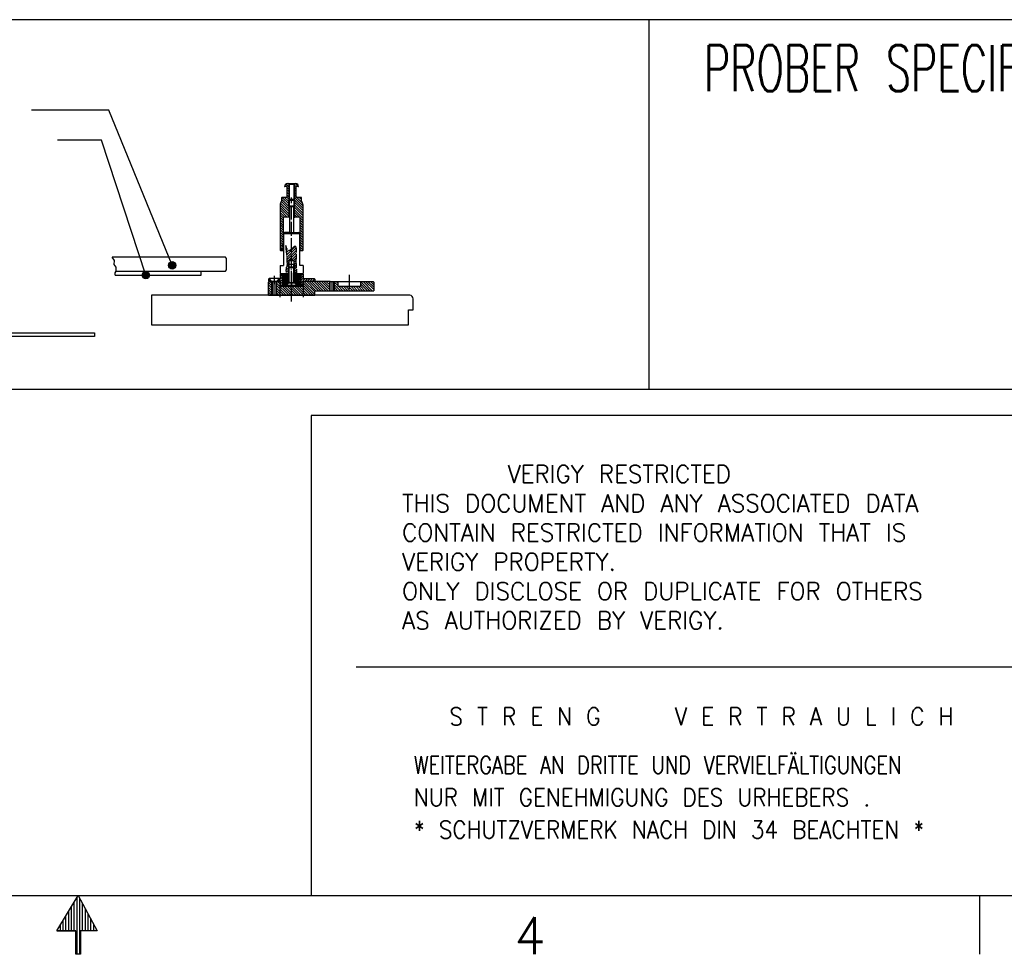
# Model space of a CAD drawing. Extents: x -1763 to 4575, y -3429 to 1051.
# Tile 71 of 193: x 1356 to 2207, y -3429 to -2620. Entities that reach past the tile are written whole.
import ezdxf

# ---------------------------------------------------------------- set-up
doc = ezdxf.new("R2010")
doc.units = 0
doc.linetypes.add('DOT_CENTER', pattern=[14, 12, -1, 0, -1])
doc.layers.get('0').update_dxf_attribs({"linetype": 'CONTINUOUS'})
doc.layers.add('08', color=7, linetype='CONTINUOUS')
doc.layers.add('1', color=7, linetype='CONTINUOUS')
doc.styles.add('CONVERTER_1', font='txt.shx', dxfattribs={"width": 0.81})
doc.styles.add('CONVERTER_11', font='txt.shx', dxfattribs={"width": 0.97875})
doc.styles.add('CONVERTER_2', font='txt.shx', dxfattribs={"width": 0.63})
doc.styles.add('CONVERTER_5', font='txt.shx', dxfattribs={"width": 0.963})
doc.styles.add('CONVERTER_6', font='txt.shx', dxfattribs={"width": 0.9})
doc.dimstyles.get("Standard").update_dxf_attribs({"dimtxt": 0.18, "dimasz": 0.18, "dimexe": 0.18, "dimexo": 0.0625, "dimgap": 0.09, "dimtad": 0, "dimtih": 1, "dimtoh": 1, "dimdec": 4, "dimzin": 0, "dimtxsty": 'STANDARD', "dimcen": 0.09, "dimazin": 3, "dimtfac": 1, "dimtdec": 4, "dimtofl": 0, "dimtmove": 0, "dimatfit": 3, "dimtolj": 1, "dimtzin": 0})
pattern_1 = [(135, (-2.0616, 13.2155), (-1.0606602, -1.0606602), [])]
pattern_2 = [(135, (0, 400), (-1.0606602, -1.0606602), [])]
pattern_3 = [(45, (-281.806, 299.6412), (-1.0606602, 1.0606602), [])]
pattern_4 = [(45, (35.6448, 151.788), (-1.0606602, 1.0606602), [])]
pattern_5 = [(45, (-131.211, 280.6721), (-0.70710678, 0.70710678), [])]
pattern_6 = [(45, (0, 400), (-0.56568542, 0.56568542), [])]
pattern_7 = [(135, (0, 400), (-0.70710678, -0.70710678), [])]

# ---------------------------------------------------------------- blocks, each defined once
blk = doc.blocks.new('SV__433', base_point=(1645.94, -2829.78))
at = {"layer": '1', "linetype": 'CONTINUOUS'}
h = blk.add_hatch(dxfattribs=at)
h.set_pattern_fill('USER', color=4, scale=1.5, angle=135, pattern_type=0)
h.set_pattern_definition(pattern_1)
h.paths.add_polyline_path([(1574.29, -2846.54), (1571.44, -2846.54), (1570.94, -2847.04), (1570.94, -2858.54), (1574.29, -2858.54)])
h = blk.add_hatch(dxfattribs=at)
h.set_pattern_fill('USER', color=4, scale=1.5, angle=135, pattern_type=0)
h.set_pattern_definition(pattern_1)
h.paths.add_polyline_path([(1624.29, -2846.54), (1600.94, -2846.54), (1600.94, -2850.74), (1580.94, -2850.74), (1580.94, -2846.54), (1577.59, -2846.54), (1577.59, -2858.54), (1610.94, -2858.54), (1610.94, -2854.54), (1624.29, -2854.54)])
h = blk.add_hatch(dxfattribs=at)
h.set_pattern_fill('USER', color=4, scale=1.5, angle=135, pattern_type=0)
h.set_pattern_definition(pattern_1)
h.paths.add_polyline_path([(1627.59, -2854.54), (1661.94, -2854.54), (1661.94, -2847.04), (1661.44, -2846.54), (1650.94, -2846.54), (1650.94, -2850.74), (1630.94, -2850.74), (1630.94, -2846.54), (1627.59, -2846.54)])
at = {"layer": '1', "color": 4, "linetype": 'DOT_CENTER'}
for p, q in [((1590.94, -2863.84), (1590.94, -2840.45)), ((1640.94, -2852.84), (1640.94, -2840.45)), ((1575.94, -2858.99), (1575.94, -2846.16)), ((1580.94, -2860.17), (1580.94, -2845.3)), ((1600.94, -2845.3), (1600.94, -2860.17)), ((1625.94, -2854.99), (1625.94, -2846.16))]:
    blk.add_line(p, q, dxfattribs=at)
at = {"layer": '1', "color": 4, "linetype": 'CONTINUOUS'}
for p, q in [((1570.94, -2847.04), (1571.44, -2846.54)), ((1570.94, -2858.54), (1570.94, -2847.04)), ((1574.29, -2846.54), (1571.44, -2846.54)), ((1573.94, -2858.54), (1573.94, -2846.54)), ((1574.29, -2858.54), (1574.29, -2846.54)), ((1577.59, -2846.54), (1574.29, -2846.54)), ((1577.59, -2858.54), (1577.59, -2846.54)), ((1580.94, -2846.54), (1577.59, -2846.54)), ((1577.94, -2858.54), (1577.94, -2846.54)), ((1580.94, -2846.54), (1580.94, -2850.74)), ((1580.94, -2850.74), (1600.94, -2850.74)), ((1624.29, -2846.54), (1600.94, -2846.54)), ((1600.94, -2850.74), (1600.94, -2846.54)), ((1623.94, -2854.54), (1623.94, -2846.54)), ((1624.29, -2846.54), (1627.59, -2846.54)), ((1624.29, -2854.54), (1624.29, -2846.54)), ((1627.59, -2846.54), (1630.94, -2846.54)), ((1627.59, -2854.54), (1627.59, -2846.54)), ((1627.94, -2854.54), (1627.94, -2846.54)), ((1630.94, -2846.54), (1630.94, -2850.74)), ((1630.94, -2846.54), (1650.94, -2846.54)), ((1630.94, -2850.74), (1650.94, -2850.74)), ((1650.94, -2850.74), (1650.94, -2846.54)), ((1650.94, -2846.54), (1661.44, -2846.54)), ((1661.44, -2846.54), (1661.94, -2847.04)), ((1661.94, -2847.04), (1661.94, -2854.54)), ((1570.94, -2858.54), (1574.29, -2858.54)), ((1574.29, -2858.54), (1577.59, -2858.54)), ((1577.59, -2858.54), (1610.94, -2858.54)), ((1610.94, -2854.54), (1624.29, -2854.54)), ((1610.94, -2858.54), (1610.94, -2854.54)), ((1624.29, -2854.54), (1627.59, -2854.54)), ((1627.59, -2854.54), (1661.94, -2854.54))]:
    blk.add_line(p, q, dxfattribs=at)
blk = doc.blocks.new('SV__435', base_point=(1612.06, -2819.28))
at = {"layer": '1', "linetype": 'CONTINUOUS'}
h = blk.add_hatch(dxfattribs=at)
h.set_pattern_fill('USER', color=3, scale=1.5, angle=135, pattern_type=0)
h.set_pattern_definition(pattern_2)
edge = h.paths.add_edge_path()
edge.add_line((1586.84, -2773.77), (1582.84, -2773.77))
edge.add_arc((1582.84, -2774.27), 0.5, 90, 180)
edge.add_line((1582.34, -2774.27), (1582.34, -2777.14))
edge.add_line((1582.34, -2777.14), (1581.74, -2778.17))
edge.add_arc((1586.94, -2781.17), 6, 150, 180)
edge.add_line((1580.94, -2781.17), (1580.94, -2819.57))
edge.add_line((1580.94, -2819.57), (1581.24, -2819.87))
edge.add_line((1581.24, -2819.87), (1583.64, -2819.87))
edge.add_line((1583.64, -2819.87), (1583.94, -2819.57))
edge.add_line((1583.94, -2819.57), (1583.94, -2790.97))
edge.add_line((1583.94, -2790.97), (1588.44, -2790.97))
edge.add_line((1588.44, -2790.97), (1588.44, -2761.87))
edge.add_line((1588.44, -2761.87), (1588.34, -2761.77))
edge.add_line((1588.34, -2761.77), (1587.44, -2761.77))
edge.add_arc((1587.44, -2764.27), 2.5, 90, 180)
edge.add_line((1584.94, -2764.27), (1585.14, -2764.47))
edge.add_line((1585.14, -2764.47), (1586.94, -2764.47))
edge.add_line((1586.94, -2764.47), (1586.94, -2773.77))
edge.add_line((1586.94, -2773.77), (1586.84, -2773.77))
h = blk.add_hatch(dxfattribs=at)
h.set_pattern_fill('USER', color=3, scale=1.5, angle=45, pattern_type=0)
h.set_pattern_definition(pattern_3)
h.paths.add_polyline_path([(1588.84, -2762.27), (1588.84, -2790.97), (1588.44, -2790.97), (1588.44, -2761.87)])
h = blk.add_hatch(dxfattribs=at)
h.set_pattern_fill('USER', color=3, scale=1.5, angle=45, pattern_type=0)
h.set_pattern_definition(pattern_3)
h.paths.add_polyline_path([(1593.04, -2762.27), (1593.04, -2790.97), (1593.44, -2790.97), (1593.44, -2761.87)])
h = blk.add_hatch(dxfattribs=at)
h.set_pattern_fill('USER', color=3, scale=1.5, angle=135, pattern_type=0)
h.set_pattern_definition(pattern_2)
edge = h.paths.add_edge_path()
edge.add_line((1595.04, -2773.77), (1599.04, -2773.77))
edge.add_arc((1599.04, -2774.27), 0.5, 360, 450, ccw=False)
edge.add_line((1599.54, -2774.27), (1599.54, -2777.14))
edge.add_line((1599.54, -2777.14), (1600.13, -2778.17))
edge.add_arc((1594.94, -2781.17), 6, 360, 390, ccw=False)
edge.add_line((1600.94, -2781.17), (1600.94, -2819.57))
edge.add_line((1600.94, -2819.57), (1600.64, -2819.87))
edge.add_line((1600.64, -2819.87), (1598.24, -2819.87))
edge.add_line((1598.24, -2819.87), (1597.94, -2819.57))
edge.add_line((1597.94, -2819.57), (1597.94, -2790.97))
edge.add_line((1597.94, -2790.97), (1593.44, -2790.97))
edge.add_line((1593.44, -2790.97), (1593.44, -2761.87))
edge.add_line((1593.44, -2761.87), (1593.54, -2761.77))
edge.add_line((1593.54, -2761.77), (1594.44, -2761.77))
edge.add_arc((1594.44, -2764.27), 2.5, 360, 450, ccw=False)
edge.add_line((1596.94, -2764.27), (1596.74, -2764.47))
edge.add_line((1596.74, -2764.47), (1594.94, -2764.47))
edge.add_line((1594.94, -2764.47), (1594.94, -2773.77))
edge.add_line((1594.94, -2773.77), (1595.04, -2773.77))
at = {"layer": '1', "color": 3, "linetype": 'CONTINUOUS'}
for p, q in [((1584.94, -2764.27), (1584.94, -2764.27)), ((1584.94, -2764.27), (1585.14, -2764.47)), ((1584.94, -2764.27), (1584.94, -2764.27)), ((1586.94, -2764.47), (1585.14, -2764.47)), ((1586.94, -2764.47), (1586.94, -2773.77)), ((1587.44, -2761.77), (1588.34, -2761.77)), ((1588.34, -2761.77), (1590.94, -2761.77)), ((1588.34, -2761.77), (1588.44, -2761.87)), ((1588.44, -2761.87), (1588.44, -2790.97)), ((1588.44, -2761.87), (1588.84, -2762.27)), ((1588.84, -2762.27), (1588.84, -2790.97)), ((1588.84, -2762.27), (1590.94, -2762.27)), ((1590.94, -2761.77), (1593.54, -2761.77)), ((1590.94, -2762.27), (1593.04, -2762.27)), ((1593.04, -2762.27), (1593.44, -2761.87)), ((1593.04, -2790.97), (1593.04, -2762.27)), ((1593.44, -2761.87), (1593.54, -2761.77)), ((1593.44, -2790.97), (1593.44, -2761.87)), ((1593.54, -2761.77), (1594.44, -2761.77)), ((1594.94, -2773.77), (1594.94, -2764.47)), ((1596.74, -2764.47), (1594.94, -2764.47)), ((1596.74, -2764.47), (1596.94, -2764.27)), ((1596.94, -2764.27), (1596.94, -2764.27)), ((1596.94, -2764.27), (1596.94, -2764.27)), ((1582.34, -2774.27), (1582.34, -2777.14)), ((1586.84, -2773.77), (1582.84, -2773.77)), ((1586.94, -2773.77), (1586.84, -2773.77)), ((1586.94, -2773.77), (1586.94, -2773.77)), ((1586.94, -2773.77), (1586.94, -2773.77)), ((1586.94, -2773.77), (1586.94, -2773.77)), ((1586.94, -2773.77), (1586.94, -2773.77)), ((1594.94, -2773.77), (1594.94, -2773.77)), ((1594.94, -2773.77), (1594.94, -2773.77)), ((1594.94, -2773.77), (1594.94, -2773.77)), ((1594.94, -2773.77), (1594.94, -2773.77)), ((1595.04, -2773.77), (1594.94, -2773.77)), ((1599.04, -2773.77), (1595.04, -2773.77)), ((1599.54, -2777.14), (1599.54, -2774.27)), ((1580.94, -2780.57), (1580.94, -2780.62)), ((1580.94, -2781.17), (1580.94, -2819.57)), ((1581.74, -2778.17), (1582.34, -2777.14)), ((1599.54, -2777.14), (1600.13, -2778.17)), ((1600.94, -2780.62), (1600.94, -2780.57)), ((1600.94, -2819.57), (1600.94, -2781.17)), ((1588.44, -2790.97), (1583.94, -2790.97)), ((1583.94, -2819.57), (1583.94, -2790.97)), ((1588.84, -2790.97), (1588.44, -2790.97)), ((1588.84, -2790.97), (1589.04, -2790.97)), ((1592.84, -2790.97), (1593.04, -2790.97)), ((1593.44, -2790.97), (1593.04, -2790.97)), ((1597.94, -2790.97), (1593.44, -2790.97)), ((1597.94, -2790.97), (1597.94, -2819.57)), ((1580.94, -2819.57), (1581.24, -2819.87)), ((1581.24, -2819.87), (1583.64, -2819.87)), ((1583.64, -2819.87), (1583.94, -2819.57)), ((1597.94, -2819.57), (1598.24, -2819.87)), ((1598.24, -2819.87), (1600.64, -2819.87)), ((1600.64, -2819.87), (1600.94, -2819.57))]:
    blk.add_line(p, q, dxfattribs=at)
for centre, radius, start, end in [((1587.44, -2764.27), 2.5, 90, 180), ((1594.44, -2764.27), 2.5, 0, 90), ((1582.84, -2774.27), 0.5, 90, 180), ((1599.04, -2774.27), 0.5, 0, 90), ((1586.94, -2781.17), 6, 150, 180), ((1594.94, -2781.17), 6, 0, 30)]:
    blk.add_arc(centre, radius, start, end, dxfattribs=at)
blk = doc.blocks.new('SV__436', base_point=(1590.94, -2790.59))
at = {"layer": '1', "linetype": 'CONTINUOUS'}
h = blk.add_hatch(dxfattribs=at)
h.set_pattern_fill('USER', color=1, scale=1.5, angle=45, pattern_type=0)
h.set_pattern_definition([(45, (231.6864, 293.1121), (-1.0606602, 1.0606602), [])])
edge = h.paths.add_edge_path()
edge.add_line((1594.24, -2847.69), (1593.54, -2847.69))
edge.add_line((1593.54, -2847.69), (1592.94, -2847.09))
edge.add_line((1592.94, -2847.09), (1592.94, -2831.54))
edge.add_line((1592.94, -2831.54), (1592.94, -2828.54))
edge.add_line((1592.94, -2828.54), (1590.94, -2827.59))
edge.add_line((1590.94, -2827.59), (1588.94, -2828.54))
edge.add_line((1588.94, -2828.54), (1588.94, -2847.09))
edge.add_line((1588.94, -2847.09), (1588.34, -2847.69))
edge.add_line((1588.34, -2847.69), (1587.49, -2847.69))
edge.add_spline(control_points=[(1587.49, -2847.69), (1586.94, -2847.05), (1587.41, -2846.16), (1587.89, -2845.01), (1587.64, -2844.21), (1587.37, -2843.53), (1587.41, -2842.77), (1587.62, -2841.68), (1587.67, -2840.21), (1587.04, -2838.93), (1586.4, -2838.48), (1586.05, -2838.22), (1585.9, -2837.51), (1586.22, -2836.3), (1586.07, -2834.91), (1586.79, -2833.83), (1587.04, -2832.5), (1587, -2830.34), (1586.84, -2827.32), (1586.59, -2823.89), (1586.18, -2820.6), (1586.19, -2817.88), (1585.59, -2816.35), (1586.08, -2815.27), (1586.31, -2817.12), (1586.8, -2817.92), (1587.32, -2819.36), (1588.55, -2820.09), (1589.84, -2819.45), (1590.91, -2818.51), (1592.02, -2817.4), (1592.95, -2816.52), (1594.1, -2815.85), (1595.12, -2817.06), (1595.14, -2819.02), (1595.24, -2821.82), (1595.1, -2825.05), (1595.02, -2828.09), (1594.94, -2830.23), (1595.1, -2831.6), (1595.23, -2832.85), (1595.29, -2834.61), (1595.46, -2836.47), (1595.44, -2837.69), (1595.64, -2838.52), (1595.07, -2838.67), (1594.53, -2838.32), (1593.97, -2839.15), (1593.87, -2840.15), (1594.23, -2841.37), (1594.63, -2842.55), (1594.52, -2843.69), (1594.26, -2845.38), (1594.93, -2846.73), (1594.24, -2847.69)], knot_values=[0, 0, 0, 0, 1.949832, 2.895531, 3.61291, 4.357552, 5.082304, 5.837823, 7.704288, 9.429481, 9.771851, 10.086906, 10.671191, 11.781941, 13.864526, 14.579803, 15.585352, 17.862842, 21.058666, 24.662982, 28.158028, 31.024084, 32.741444, 32.974943, 34.012284, 35.582258, 37.035952, 38.195794, 39.411957, 40.951462, 42.59341, 44.027193, 45.011801, 45.949104, 47.985178, 50.896591, 54.357326, 57.64521, 60.035898, 60.760714, 61.799857, 63.805131, 66.056765, 67.255141, 67.76474, 68.133222, 68.691098, 69.42432, 70.474228, 71.806011, 73.136281, 74.172434, 75.204802, 78.224914, 78.224914, 78.224914, 78.224914], degree=3, periodic=0)
at = {"layer": '1', "color": 7, "linetype": 'CONTINUOUS'}
for p, q in [((1589.44, -2775.19), (1588.44, -2776.19)), ((1588.44, -2781.19), (1588.44, -2776.19)), ((1588.44, -2776.19), (1593.44, -2776.19)), ((1589.44, -2775.19), (1592.44, -2775.19)), ((1592.44, -2775.19), (1593.44, -2776.19)), ((1593.44, -2776.19), (1593.44, -2781.19)), ((1588.44, -2781.19), (1593.44, -2781.19)), ((1588.44, -2781.19), (1589.04, -2781.79)), ((1589.04, -2781.79), (1592.84, -2781.79)), ((1589.04, -2781.79), (1589.04, -2804.09)), ((1592.84, -2781.79), (1593.44, -2781.19)), ((1592.84, -2804.09), (1592.84, -2781.79)), ((1583.94, -2805.09), (1584.94, -2804.09)), ((1583.94, -2805.09), (1583.94, -2832.69)), ((1583.94, -2805.09), (1597.94, -2805.09)), ((1589.04, -2804.09), (1584.94, -2804.09)), ((1589.04, -2804.09), (1592.84, -2804.09)), ((1592.84, -2804.09), (1596.94, -2804.09)), ((1597.94, -2805.09), (1596.94, -2804.09)), ((1597.94, -2832.69), (1597.94, -2805.09)), ((1588.94, -2828.54), (1590.94, -2827.59)), ((1590.94, -2827.59), (1592.94, -2828.54)), ((1580.94, -2832.69), (1580.94, -2839.54)), ((1580.94, -2832.69), (1583.94, -2832.69)), ((1588.44, -2831.54), (1588.94, -2831.54)), ((1588.94, -2828.54), (1592.94, -2828.54)), ((1588.94, -2847.09), (1588.94, -2828.54)), ((1588.94, -2831.54), (1592.94, -2831.54)), ((1592.94, -2828.54), (1592.94, -2831.54)), ((1593.44, -2831.54), (1592.94, -2831.54)), ((1592.94, -2847.09), (1592.94, -2831.54)), ((1600.94, -2832.69), (1597.94, -2832.69)), ((1600.94, -2832.69), (1600.94, -2839.54)), ((1580.94, -2839.54), (1586.94, -2839.54)), ((1586.94, -2847.69), (1586.94, -2839.54)), ((1586.94, -2839.54), (1587.29, -2839.54)), ((1594.94, -2839.54), (1594.26, -2839.54)), ((1594.94, -2847.69), (1594.94, -2839.54)), ((1594.94, -2839.54), (1600.94, -2839.54)), ((1586.94, -2847.69), (1587.49, -2847.69)), ((1588.34, -2847.69), (1587.49, -2847.69)), ((1588.94, -2847.09), (1588.34, -2847.69)), ((1588.34, -2847.69), (1593.54, -2847.69)), ((1592.94, -2847.09), (1593.54, -2847.69)), ((1594.24, -2847.69), (1593.54, -2847.69)), ((1594.24, -2847.69), (1594.94, -2847.69))]:
    blk.add_line(p, q, dxfattribs=at)
at = {"layer": '1', "color": 1, "linetype": 'CONTINUOUS'}
for p, q in [((1588.84, -2781.59), (1588.84, -2775.78)), ((1593.04, -2781.59), (1593.04, -2775.79)), ((1588.44, -2834.04), (1588.44, -2831.54)), ((1588.44, -2847.59), (1588.44, -2834.04)), ((1593.44, -2831.54), (1593.44, -2847.59))]:
    blk.add_line(p, q, dxfattribs=at)
at = {"layer": '1', "color": 1, "linetype": 'DOT_CENTER'}
blk.add_line((1590.94, -2849.37), (1590.94, -2773.85), dxfattribs=at)
blk.add_open_spline([(1594.24, -2847.69), (1594.94, -2846.78), (1594.09, -2845.04), (1594.88, -2842.52), (1593.55, -2840.16), (1594.47, -2837.92), (1595.75, -2839.2), (1595.45, -2837.43), (1595.3, -2834.54), (1595.19, -2831.83), (1594.7, -2830.78), (1596.56, -2806.48), (1588.13, -2826.98), (1584.86, -2809.3), (1587.73, -2832.88), (1586.59, -2834.08), (1586.37, -2834.54), (1586.05, -2837.21), (1585.69, -2838.06), (1587.55, -2839.16), (1587.78, -2841.37), (1587.21, -2843.52), (1588.36, -2845.41), (1586.67, -2846.72), (1587.49, -2847.69)], degree=3, knots=[33.215127, 33.215127, 33.215127, 33.215127, 36.255678, 38.309057, 40.817866, 43.003753, 44.947206, 46.434876, 46.434876, 46.434876, 47.604867, 50.994979, 58.948481, 62.213183, 66.797901, 68.053273, 68.053273, 68.053273, 69.943892, 70.606228, 74.031077, 75.439195, 76.844222, 79.650003, 79.650003, 79.650003, 79.650003], dxfattribs=at)
blk = doc.blocks.new('FLANGE_FRONT__437', base_point=(1516.04, -2905.03))
at = {"layer": '1', "linetype": 'CONTINUOUS'}
h = blk.add_hatch(dxfattribs=at)
h.set_pattern_fill('USER', color=1, scale=1.5, angle=45, pattern_type=0)
h.set_pattern_definition(pattern_4)
h.paths.add_polyline_path([(1571.59, -2844.04), (1571.44, -2844.04), (1570.94, -2844.54), (1570.94, -2846.04), (1571.44, -2846.54), (1573.69, -2846.54), (1573.69, -2846.14)])
h = blk.add_hatch(dxfattribs=at)
h.set_pattern_fill('USER', color=1, scale=1.5, angle=45, pattern_type=0)
h.set_pattern_definition(pattern_4)
h.paths.add_polyline_path([(1582.94, -2841.14), (1584.44, -2841.14), (1584.44, -2840.14), (1580.94, -2840.14), (1580.94, -2844.04), (1580.29, -2844.04), (1578.19, -2846.14), (1578.19, -2846.54), (1580.94, -2846.54), (1580.94, -2849.54), (1581.94, -2850.54), (1582.94, -2850.54)])
h = blk.add_hatch(dxfattribs=at)
h.set_pattern_fill('USER', color=1, scale=1.5, angle=45, pattern_type=0)
h.set_pattern_definition(pattern_4)
h.paths.add_polyline_path([(1610.94, -2844.54), (1610.44, -2844.04), (1600.94, -2844.04), (1600.94, -2840.14), (1597.44, -2840.14), (1597.44, -2841.14), (1598.94, -2841.14), (1598.94, -2850.54), (1599.94, -2850.54), (1600.94, -2849.54), (1600.94, -2846.54), (1610.44, -2846.54), (1610.94, -2846.04)])
at = {"layer": '1', "color": 7, "linetype": 'DOT_CENTER'}
blk.add_line((1570.94, -2844.54), (1571.44, -2844.04), dxfattribs=at)
at = {"layer": '1', "color": 7, "linetype": 'CONTINUOUS'}
for p, q in [((1570.94, -2844.54), (1570.94, -2846.04)), ((1571.59, -2844.04), (1571.44, -2844.04)), ((1580.29, -2844.04), (1571.59, -2844.04)), ((1573.69, -2846.14), (1571.59, -2844.04)), ((1580.29, -2844.04), (1578.19, -2846.14)), ((1580.29, -2844.04), (1580.94, -2844.04)), ((1580.94, -2840.14), (1584.44, -2840.14)), ((1580.94, -2840.14), (1580.94, -2844.04)), ((1582.94, -2841.14), (1582.94, -2850.54)), ((1584.44, -2841.14), (1582.94, -2841.14)), ((1584.44, -2841.14), (1584.44, -2840.14)), ((1584.44, -2840.14), (1585.46, -2840.14)), ((1584.44, -2841.14), (1584.94, -2841.14)), ((1596.41, -2840.14), (1597.44, -2840.14)), ((1596.94, -2841.14), (1597.44, -2841.14)), ((1597.44, -2841.14), (1597.44, -2840.14)), ((1597.44, -2840.14), (1600.94, -2840.14)), ((1597.44, -2841.14), (1598.94, -2841.14)), ((1598.94, -2841.14), (1598.94, -2850.54)), ((1600.94, -2840.14), (1600.94, -2844.04)), ((1600.94, -2844.04), (1610.44, -2844.04)), ((1610.94, -2844.54), (1610.44, -2844.04)), ((1610.94, -2844.54), (1610.94, -2846.04)), ((1570.94, -2846.04), (1571.44, -2846.54)), ((1571.44, -2846.54), (1573.69, -2846.54)), ((1573.69, -2846.14), (1578.19, -2846.14)), ((1573.69, -2846.54), (1573.69, -2846.14)), ((1573.69, -2846.54), (1578.19, -2846.54)), ((1578.19, -2846.14), (1578.19, -2846.54)), ((1578.19, -2846.54), (1580.94, -2846.54)), ((1580.94, -2849.54), (1580.94, -2846.54)), ((1580.94, -2849.54), (1581.94, -2850.54)), ((1581.94, -2850.54), (1582.94, -2850.54)), ((1582.94, -2850.54), (1598.94, -2850.54)), ((1598.94, -2850.54), (1599.94, -2850.54)), ((1600.94, -2849.54), (1599.94, -2850.54)), ((1610.44, -2846.54), (1600.94, -2846.54)), ((1600.94, -2849.54), (1600.94, -2846.54)), ((1610.94, -2846.04), (1610.44, -2846.54))]:
    blk.add_line(p, q, dxfattribs=at)
at = {"layer": '1', "color": 1, "linetype": 'DOT_CENTER'}
for p, q in [((1575.94, -2841.78), (1575.94, -2848.95)), ((1590.94, -2839.1), (1590.94, -2852.34))]:
    blk.add_line(p, q, dxfattribs=at)
blk = doc.blocks.new('DISK_FRONT__438', base_point=(1586.66, -2821.48))
at = {"layer": '1', "linetype": 'CONTINUOUS'}
h = blk.add_hatch(dxfattribs=at)
h.set_pattern_fill('USER', color=1, angle=45, pattern_type=0)
h.set_pattern_definition(pattern_5)
h.paths.add_polyline_path([(1584.54, -2847.64), (1584.54, -2850.24), (1585.84, -2850.24), (1588.14, -2847.94), (1588.14, -2847.64)])
h = blk.add_hatch(dxfattribs=at)
h.set_pattern_fill('USER', color=1, angle=45, pattern_type=0)
h.set_pattern_definition(pattern_5)
h.paths.add_polyline_path([(1593.74, -2847.94), (1596.04, -2850.24), (1597.34, -2850.24), (1597.34, -2847.64), (1593.74, -2847.64)])
at = {"layer": '1', "color": 7, "linetype": 'CONTINUOUS'}
for p, q in [((1584.54, -2850.24), (1584.54, -2847.64)), ((1588.14, -2847.64), (1584.54, -2847.64)), ((1584.54, -2850.24), (1585.84, -2850.24)), ((1588.14, -2847.94), (1585.84, -2850.24)), ((1585.84, -2850.24), (1596.04, -2850.24)), ((1588.14, -2847.94), (1588.14, -2847.64)), ((1593.74, -2847.64), (1588.14, -2847.64)), ((1597.34, -2847.64), (1593.74, -2847.64)), ((1593.74, -2847.94), (1593.74, -2847.64)), ((1596.04, -2850.24), (1593.74, -2847.94)), ((1596.04, -2850.24), (1597.34, -2850.24)), ((1597.34, -2850.24), (1597.34, -2847.64))]:
    blk.add_line(p, q, dxfattribs=at)
at = {"layer": '1', "color": 1, "linetype": 'DOT_CENTER'}
blk.add_line((1590.94, -2851.13), (1590.94, -2846.09), dxfattribs=at)
blk = doc.blocks.new('POD__439', base_point=(1614.96, -2817.41))
at = {"layer": '1', "linetype": 'CONTINUOUS'}
h = blk.add_hatch(dxfattribs=at)
h.set_pattern_fill('USER', color=1, scale=0.8, angle=45, pattern_type=0)
h.set_pattern_definition(pattern_6)
h.paths.add_polyline_path([(1582.94, -2850.54), (1584.24, -2850.54), (1584.24, -2846.14), (1582.94, -2846.14)])
h = blk.add_hatch(dxfattribs=at)
h.set_pattern_fill('USER', color=1, scale=0.8, angle=45, pattern_type=0)
h.set_pattern_definition(pattern_6)
h.paths.add_polyline_path([(1597.64, -2850.54), (1598.94, -2850.54), (1598.94, -2846.14), (1597.64, -2846.14)])
at = {"layer": '1', "color": 7, "linetype": 'CONTINUOUS'}
for p, q in [((1584.24, -2846.14), (1582.94, -2846.14)), ((1582.94, -2846.14), (1582.94, -2850.54)), ((1584.24, -2850.54), (1582.94, -2850.54)), ((1584.24, -2846.14), (1584.24, -2850.54)), ((1597.64, -2850.54), (1584.24, -2850.54)), ((1598.94, -2846.14), (1597.64, -2846.14)), ((1597.64, -2846.14), (1597.64, -2850.54)), ((1598.94, -2850.54), (1597.64, -2850.54)), ((1598.94, -2846.14), (1598.94, -2850.54))]:
    blk.add_line(p, q, dxfattribs=at)
blk = doc.blocks.new('IMBU_SCHRAUBE-M3X4__440', base_point=(1583.94, -2798.47))
at = {"layer": '1', "linetype": 'CONTINUOUS'}
h = blk.add_hatch(dxfattribs=at)
h.set_pattern_fill('USER', color=1, scale=1.5, angle=45, pattern_type=0)
h.set_pattern_definition([(45, (0, 400), (-1.0606602, 1.0606602), [])])
h.paths.add_polyline_path([(1581.44, -2815.77), (1581.14, -2815.77), (1581.14, -2815.47), (1581.44, -2815.47), (1583.64, -2815.47), (1583.64, -2815.77)])
h = blk.add_hatch(dxfattribs=at)
h.set_pattern_fill('USER', color=1, scale=1.5, angle=45, pattern_type=0)
h.set_pattern_definition([(45, (27.4444, 441.1049), (-1.0606602, 1.0606602), [])])
h.paths.add_polyline_path([(1581.44, -2818.47), (1581.14, -2818.47), (1581.14, -2818.17), (1581.44, -2818.17), (1583.64, -2818.17), (1583.64, -2818.47)])
at = {"layer": '1', "color": 7, "linetype": 'CONTINUOUS'}
for p, q in [((1581.14, -2815.47), (1580.94, -2815.67)), ((1580.94, -2815.67), (1580.94, -2818.27)), ((1580.94, -2818.27), (1581.14, -2818.47)), ((1581.14, -2815.47), (1581.14, -2815.77)), ((1581.44, -2815.47), (1581.14, -2815.47)), ((1581.14, -2815.77), (1581.14, -2818.17)), ((1581.44, -2815.77), (1581.14, -2815.77)), ((1581.14, -2818.17), (1581.14, -2818.47)), ((1581.44, -2818.17), (1581.14, -2818.17)), ((1581.14, -2818.47), (1581.44, -2818.47)), ((1583.64, -2815.47), (1581.44, -2815.47)), ((1583.64, -2815.77), (1581.44, -2815.77)), ((1583.64, -2818.17), (1581.44, -2818.17)), ((1581.44, -2818.47), (1583.64, -2818.47)), ((1583.94, -2815.77), (1583.64, -2815.47)), ((1583.64, -2815.77), (1583.64, -2815.47)), ((1583.94, -2815.77), (1583.64, -2815.77)), ((1583.64, -2818.17), (1583.64, -2815.77)), ((1583.94, -2818.17), (1583.64, -2818.17)), ((1583.64, -2818.47), (1583.64, -2818.17)), ((1583.64, -2818.47), (1583.94, -2818.17)), ((1583.94, -2818.17), (1583.94, -2815.77))]:
    blk.add_line(p, q, dxfattribs=at)
blk = doc.blocks.new('SCHRAUBE__441', base_point=(1596.94, -2829.74))
at = {"layer": '1', "color": 7, "linetype": 'CONTINUOUS'}
for p, q in [((1588.94, -2834.14), (1588.44, -2834.64)), ((1593.44, -2834.64), (1588.44, -2834.64)), ((1588.44, -2846.84), (1588.44, -2834.64)), ((1592.94, -2834.14), (1588.94, -2834.14)), ((1588.94, -2834.64), (1588.94, -2834.14)), ((1588.94, -2846.84), (1588.94, -2834.64)), ((1592.94, -2834.64), (1592.94, -2834.14)), ((1592.94, -2834.14), (1593.44, -2834.64)), ((1592.94, -2846.84), (1592.94, -2834.64)), ((1593.44, -2846.84), (1593.44, -2834.64)), ((1588.44, -2847.64), (1585.94, -2850.14)), ((1595.94, -2850.14), (1585.94, -2850.14)), ((1588.44, -2847.64), (1588.44, -2846.84)), ((1588.94, -2847.64), (1588.44, -2847.64)), ((1588.94, -2846.84), (1588.94, -2847.64)), ((1592.94, -2847.64), (1588.94, -2847.64)), ((1592.94, -2846.84), (1592.94, -2847.64)), ((1593.44, -2847.64), (1592.94, -2847.64)), ((1593.44, -2846.84), (1593.44, -2847.64)), ((1593.44, -2847.64), (1595.94, -2850.14))]:
    blk.add_line(p, q, dxfattribs=at)
blk = doc.blocks.new('KUGELGELENK__442', base_point=(1598.94, -2838.93))
at = {"layer": '1', "linetype": 'CONTINUOUS'}
h = blk.add_hatch(dxfattribs=at)
h.set_pattern_fill('USER', color=1, angle=135, pattern_type=0)
h.set_pattern_definition(pattern_7)
edge = h.paths.add_edge_path()
edge.add_line((1583.44, -2846.14), (1584.94, -2846.14))
edge.add_arc((1590.94, -2843.64), 6.5, 517.38014, 202.61986, ccw=False)
edge.add_line((1584.94, -2841.14), (1583.44, -2841.14))
edge.add_line((1583.44, -2841.14), (1582.94, -2841.64))
edge.add_line((1582.94, -2841.64), (1582.94, -2845.64))
edge.add_line((1582.94, -2845.64), (1583.44, -2846.14))
h = blk.add_hatch(dxfattribs=at)
h.set_pattern_fill('USER', color=1, angle=135, pattern_type=0)
h.set_pattern_definition(pattern_7)
edge = h.paths.add_edge_path()
edge.add_line((1585.81, -2847.64), (1586.94, -2847.64))
edge.add_line((1586.94, -2847.64), (1586.94, -2839.64))
edge.add_line((1586.94, -2839.64), (1585.81, -2839.64))
edge.add_arc((1590.94, -2843.64), 6.5, 142.02013, 157.38014)
edge.add_arc((1590.94, -2843.64), 6.5, 157.38014, -157.38014)
edge.add_arc((1590.94, -2843.64), 6.5, -157.38014, -142.02013)
h = blk.add_hatch(dxfattribs=at)
h.set_pattern_fill('USER', color=1, angle=135, pattern_type=0)
h.set_pattern_definition(pattern_7)
edge = h.paths.add_edge_path()
edge.add_line((1594.94, -2847.64), (1596.06, -2847.64))
edge.add_arc((1590.94, -2843.64), 6.5, -37.97987, -22.61986)
edge.add_arc((1590.94, -2843.64), 6.5, -22.61986, 22.61986)
edge.add_arc((1590.94, -2843.64), 6.5, 22.61986, 37.97987)
edge.add_line((1596.06, -2839.64), (1594.94, -2839.64))
edge.add_line((1594.94, -2839.64), (1594.94, -2847.64))
h = blk.add_hatch(dxfattribs=at)
h.set_pattern_fill('USER', color=1, angle=135, pattern_type=0)
h.set_pattern_definition(pattern_7)
edge = h.paths.add_edge_path()
edge.add_line((1596.94, -2846.14), (1598.44, -2846.14))
edge.add_line((1598.44, -2846.14), (1598.94, -2845.64))
edge.add_line((1598.94, -2845.64), (1598.94, -2841.64))
edge.add_line((1598.94, -2841.64), (1598.44, -2841.14))
edge.add_line((1598.44, -2841.14), (1596.94, -2841.14))
edge.add_arc((1590.94, -2843.64), 6.5, 337.38014, 382.61986, ccw=False)
at = {"layer": '1', "color": 7, "linetype": 'CONTINUOUS'}
for p, q in [((1582.94, -2841.64), (1583.44, -2841.14)), ((1582.94, -2845.64), (1582.94, -2841.64)), ((1583.44, -2841.14), (1584.94, -2841.14)), ((1586.94, -2839.64), (1585.81, -2839.64)), ((1586.94, -2847.64), (1586.94, -2839.64)), ((1587.94, -2839.64), (1586.94, -2839.64)), ((1594.94, -2839.64), (1593.94, -2839.64)), ((1596.06, -2839.64), (1594.94, -2839.64)), ((1594.94, -2847.64), (1594.94, -2839.64)), ((1598.44, -2841.14), (1596.94, -2841.14)), ((1598.94, -2841.64), (1598.44, -2841.14)), ((1598.94, -2845.64), (1598.94, -2841.64)), ((1583.44, -2846.14), (1582.94, -2845.64)), ((1584.94, -2846.14), (1583.44, -2846.14)), ((1586.94, -2847.64), (1585.81, -2847.64)), ((1587.94, -2847.64), (1586.94, -2847.64)), ((1594.94, -2847.64), (1593.94, -2847.64)), ((1596.06, -2847.64), (1594.94, -2847.64)), ((1596.94, -2846.14), (1598.44, -2846.14)), ((1598.44, -2846.14), (1598.94, -2845.64))]:
    blk.add_line(p, q, dxfattribs=at)
for start, end in [(157.38014, -157.38014), (142.02013, 157.38014), (22.61986, 37.97987), (-22.61986, 22.61986), (-157.38014, -142.02013), (-37.97987, -22.61986)]:
    blk.add_arc((1590.94, -2843.64), 6.5, start, end, dxfattribs=at)
blk = doc.blocks.new('PIN_ASSY_EG__443', base_point=(1640.94, -2757.57))
at = {"layer": '1'}
for name, p in [('SV__435', (1612.06, -2819.28)), ('SV__436', (1590.94, -2790.59)), ('IMBU_SCHRAUBE-M3X4__440', (1583.94, -2798.47)), ('SCHRAUBE__441', (1596.94, -2829.74)), ('FLANGE_FRONT__437', (1516.04, -2905.03)), ('KUGELGELENK__442', (1598.94, -2838.93)), ('POD__439', (1614.96, -2817.41)), ('DISK_FRONT__438', (1586.66, -2821.48))]:
    blk.add_blockref(name, p, dxfattribs=at)
blk = doc.blocks.new('TEXT__453', base_point=(-2000, -2800))
at = {"layer": '1', "color": 1, "linetype": 'CONTINUOUS'}
blk.add_line((4500, -2620), (-700, -2620), dxfattribs=at)
at = {"layer": '1', "color": 7, "linetype": 'CONTINUOUS'}
for p, q in [((1900, -2620), (1900, -2940)), ((2500, -2940), (600, -2940))]:
    blk.add_line(p, q, dxfattribs=at)
at = {"layer": '1', "color": 7, "style": 'CONVERTER_2', "width": 0.63}
blk.add_text('PROBER SPECIFIC Z-STACK INFORMATION', height=40, dxfattribs=at).set_placement((1947.64, -2681.98))
blk = doc.blocks.new('ATA1_S', base_point=(-213.98, -422.25))
at = {"layer": '1', "linetype": 'CONTINUOUS'}
h = blk.add_hatch(dxfattribs=at)
h.set_pattern_fill('USER', color=1, scale=0.3, angle=270, pattern_type=0)
h.set_pattern_definition([(270, (-149.83244, -600.45652), (0.3, 1e-12), [])])
h.paths.add_polyline_path([(176.05, -428.6), (176.05, -426.05), (177.87, -426.05), (175.8, -422.25), (173.5, -426.05), (175.55, -426.05), (175.55, -428.6)])
at = {"layer": '1', "color": 1, "linetype": 'CONTINUOUS'}
for p, q in [((290.81, -370.32), (200.98, -370.32)), ((200.98, -370.32), (200.98, -422.25)), ((205.85, -397.49), (284.3, -397.49)), ((173.5, -426.06), (175.8, -422.25)), ((175.8, -422.25), (177.86, -426.06)), ((273.24, -422.25), (273.24, -428.6)), ((173.5, -426.06), (175.54, -426.06)), ((175.54, -426.06), (173.5, -426.06)), ((175.54, -428.6), (175.54, -426.06)), ((177.86, -426.06), (176.05, -426.06)), ((176.05, -426.06), (176.05, -428.6)), ((176.05, -428.6), (175.54, -428.6))]:
    blk.add_line(p, q, dxfattribs=at)
at = {"layer": '1', "color": 7, "linetype": 'CONTINUOUS'}
blk.add_line((-213.98, -422.25), (565.58, -422.25), dxfattribs=at)
at = {"layer": '1', "color": 1}
for s, style, width, p in [('S T R E N G    V E R T R A U L I C H', 'CONVERTER_6', 0.9, (215.93, -403.82)), ('WEITERGABE AN DRITTE UND VERVIELFÄLTIGUNGEN', 'CONVERTER_1', 0.81, (212.1, -409.07)), ('NUR MIT GENEHMIGUNG DES URHEBERS .', 'CONVERTER_6', 0.9, (212.1, -412.57)), ('* SCHUTZVERMERK NACH DIN 34 BEACHTEN *', 'CONVERTER_6', 0.9, (212.1, -416.07))]:
    blk.add_text(s, height=1.9, dxfattribs=dict(at, style=style, width=width)).set_placement(p)
at = {"layer": '1', "color": 1, "insert": (210.82, -393.43), "char_height": 1.9, "attachment_point": 7, "style": 'CONVERTER_5'}
blk.add_mtext('       VERIGY RESTRICTED\\PTHIS DOCUMENT AND ANY ASSOCIATED DATA\\PCONTAIN RESTRICTED INFORMATION THAT IS\\PVERIGY PROPERTY.\\PONLY DISCLOSE OR DUPLICATE FOR OTHERS \\PAS AUTHORIZED BY VERIGY.', dxfattribs=at)
at = {"layer": '1', "color": 7, "insert": (224.64, -428.6), "char_height": 4, "attachment_point": 8, "style": 'CONVERTER_11'}
blk.add_mtext('4', dxfattribs=at)
blk = doc.blocks.new('TEL', base_point=(780.314, -2926.795))
at = {"layer": '1'}
h = blk.add_hatch(color=1, dxfattribs=at)
edge = h.paths.add_edge_path()
edge.add_arc((1487.587, -2832.559), 3.2, -180, 180)
h = blk.add_hatch(color=1, dxfattribs=at)
edge = h.paths.add_edge_path()
edge.add_arc((1464.929, -2841.056), 3.2, -180, 180)
at = {"layer": '08', "color": 6, "linetype": 'CONTINUOUS'}
for p, q in [((1533.738, -2825.556), (1435.762, -2825.556)), ((1437.742, -2828.391), (1435.762, -2825.556)), ((1534.738, -2826.556), (1533.738, -2825.556)), ((1534.738, -2836.556), (1534.738, -2826.556)), ((1437.47, -2831.929), (1437.742, -2828.391)), ((1439.104, -2834.107), (1437.47, -2831.929)), ((1439.104, -2837.556), (1439.104, -2834.107)), ((1438.287, -2839.006), (1439.104, -2837.556)), ((1438.287, -2841.056), (1438.287, -2839.006)), ((1438.287, -2841.056), (1512.605, -2841.056)), ((1439.104, -2837.556), (1533.738, -2837.556)), ((1512.605, -2841.056), (1512.605, -2837.556)), ((1533.738, -2837.556), (1534.738, -2836.556)), ((1470.831, -2858.536), (1469.747, -2858.536)), ((1693.13, -2858.536), (1470.831, -2858.536)), ((1696.178, -2871.236), (1696.178, -2861.584)), ((1692.114, -2871.236), (1696.178, -2871.236)), ((1692.114, -2883.936), (1692.114, -2871.236)), ((1469.747, -2883.936), (1692.114, -2883.936))]:
    blk.add_line(p, q, dxfattribs=at)
blk.add_arc((1693.13, -2861.584), 3.048, 0, 90, dxfattribs=at)
at = {"layer": '1', "color": 6, "linetype": 'CONTINUOUS'}
blk.add_line((1469.747, -2858.536), (1469.747, -2883.936), dxfattribs=at)
at = {"layer": '1', "color": 4, "linetype": 'CONTINUOUS'}
for p, q in [((1300, -2891.056), (1420.6, -2891.056)), ((1420.6, -2894.236), (1300, -2894.236)), ((1420.6, -2891.056), (1420.6, -2894.236))]:
    blk.add_line(p, q, dxfattribs=at)
at = {"layer": '1', "color": 1}
for centre in [(1487.587, -2832.559), (1464.929, -2841.056)]:
    blk.add_circle(centre, 3.2, dxfattribs=at)
blk.add_blockref('PIN_ASSY_EG__443', (1640.938, -2757.572))
at = {"layer": '1'}
blk.add_blockref('SV__433', (1645.938, -2829.776), dxfattribs=at)
at = {"layer": '1', "color": 1, "linetype": 'CONTINUOUS', "has_arrowhead": 0}
for points in [[(1487.587, -2832.559), (1432.817, -2698.214), (1366.088, -2698.214)], [(1464.929, -2841.056), (1426.58, -2724.332), (1388.533, -2724.332)]]:
    blk.add_leader(points, dimstyle='Standard', dxfattribs=at)

msp = doc.modelspace()

# ---------------------------------------------------------------- block references
at = {"layer": '1', "xscale": 8, "yscale": 8, "zscale": 8}
msp.add_blockref('ATA1_S', (-1711.87, -3378), dxfattribs=at)
at = {"layer": '1'}
for name, p in [('TEXT__453', (-2000, -2800)), ('TEL', (780.31, -2926.79))]:
    msp.add_blockref(name, p, dxfattribs=at)

doc.saveas('drawing.dxf')
